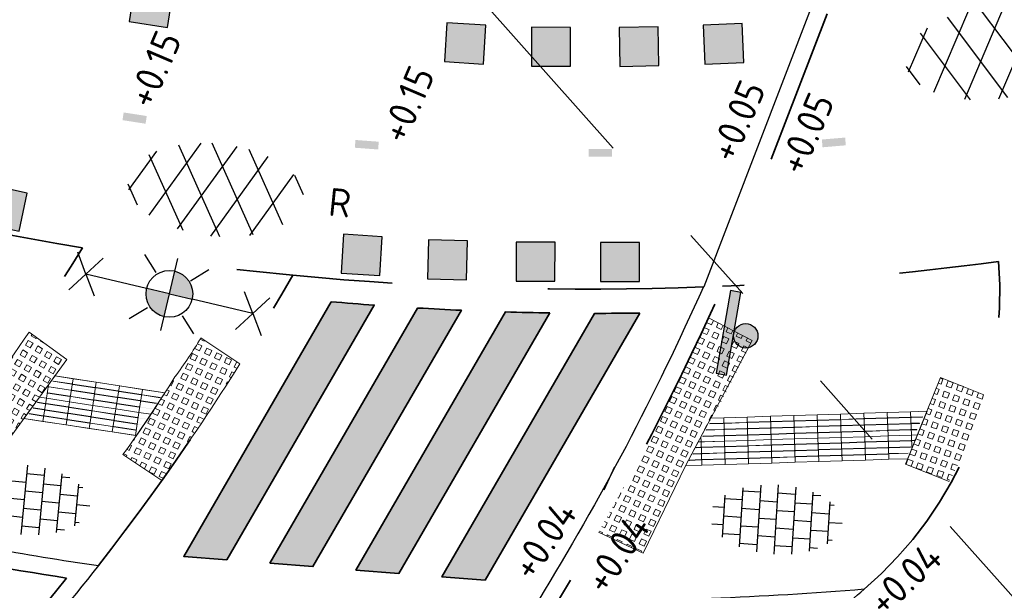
# Model space of a CAD drawing. Header units: metres. Extents: x -1 to 222837, y -2 to 853657.
# Tile 211 of 256: x 111368 to 111380, y 426484 to 426491. Entities that reach past the tile are written whole.
import ezdxf
from ezdxf.enums import TextEntityAlignment as Align

# ---------------------------------------------------------------- set-up
doc = ezdxf.new("R2010")
doc.units = ezdxf.units.M
doc.header["$XCLIPFRAME"] = 0
for name, pattern in [('AL-TEKENBLADGRENS', [11.5, 2.5, -1.5, 1, -1.5, 1, -1.5, 2.5]), ('RI-HWA_KOLKAANSLUITING', [4.3, 2.5, -1.8]), ('VH-BUSHALTEBAND', [4, 2, -2]), ('VH-OPSLUITBAND_100X200', [16, 8, -2, 4, -2]), ('VH-TROTTOIRBAND_130-150', [15, 5, -2, 2, -2, 2, -2]), ('XX-HIDDEN', [4, 2, -2])]:
    doc.linetypes.add(name, pattern=pattern)
for name, color, linetype in [('BORD-ZWART', 7, 'Continuous'), ('Verkeersbord', 7, 'Continuous'), ('X-REF', 7, 'Continuous')]:
    doc.layers.add(name, color=color, linetype=linetype)
for name, color, linetype, lineweight in [('N-WE-GR-BEPLANTING-A', 92, 'Continuous', 18), ('N-WE-IE-MEUBILAIR_WEGMEUBILAIR-S', 8, 'Continuous', 25), ('N-WE-VH-KANTOPSLUITING_OPSLUITBAND_100X200-G', 150, 'VH-OPSLUITBAND_100X200', 35), ('N-WE-VH-KANTOPSLUITING_OPSLUITBAND_100X200-G VOETPAD', 150, 'VH-OPSLUITBAND_100X200', 35), ('N-WE-VH-KANTOPSLUITING_RIJWIELPADBAND-G', 7, 'Continuous', 25), ('N-WE-VH-KANTOPSLUITING_RWSBAND-G', 210, 'VH-TROTTOIRBAND_130-150', 35), ('N-WE-VH-KANTOPSLUITING_VERLAAGDE BAND', 30, 'VH-BUSHALTEBAND', 35), ('N-WE-VH-KANTOPSLUITING_VOORKANT OB 100X200', 7, 'Continuous', 25), ('N-WE-VH-KANTOPSLUITING_VOORKANT RWS-BAND', 7, 'Continuous', 25), ('N-WE-VH-KANTOPSLUITING_VOORKANT VERLAAGDE BAND', 7, 'Continuous', 25), ('N-WE-VH-MATERIAALGRENS-G', 7, 'XX-HIDDEN', 35), ('N-WE-VH-VERHARDING_ASFALT-S', 7, 'Continuous', 25), ('N-WE-VH-VERHARDING_TEGEL-S', 7, 'Continuous', 25), ('N-WE-VW-BLINDENGELEIDEROUTE-Geleidetegel_G', 30, 'Continuous', 18), ('N-WE-VW-MARKERING_DWARS-S', 7, 'Continuous', 25), ('N-WE-VW-MARKERING_DWARS_OVERSTEEK_VOETGANGERS-G', 7, 'Continuous', 35), ('N-WE-VW-MARKERING_LANGS_STREEP-G', 7, 'Continuous', 35), ('SLD-n-wm_wegmarkering', 7, 'Continuous', 25), ('X-XX-AL-HOOGTELABEL-T25', 7, 'Continuous', 25), ('X-XX-AL-TEKENBLADGRENS-G blad 2', 7, 'AL-TEKENBLADGRENS', 35)]:
    doc.layers.add(name, color=color, linetype=linetype, lineweight=lineweight)
doc.layers.add('N-WE-RI-HWA_KOLKAANSLUITING-G', color=7, linetype='RI-HWA_KOLKAANSLUITING', lineweight=25, true_color=0x0078f0)
doc.styles.add('NLCS-ISO', font='NLCS-ISO.ttf')
doc.styles.add('NLCS-ISO-M1000-T25', font='NLCS-ISO.ttf')
picture_1 = doc.add_image_def('image1.ecw', size_in_pixel=(400001, 250001))
picture_2 = doc.add_image_def('image2.ecw', size_in_pixel=(120000, 80000))

# ---------------------------------------------------------------- blocks, each defined once
blk = doc.blocks.new('30')
at = {"layer": 'SLD-n-wm_wegmarkering'}
blk.add_solid([(-0.15, -0.05), (-0.15, 0.05), (0.15, -0.05), (0.15, 0.05)], dxfattribs=at)
blk = doc.blocks.new('N-SVW-MARKERING_DWARS_OVERSTEEK_BLOKSTREEP_050')
at = {"flags": 128}
blk.add_lwpolyline([(0, -0.25), (0.5, -0.25), (0.5, 0.25), (0, 0.25)], close=True, dxfattribs=at)
blk.add_solid([(0, 0.25), (0.5, 0.25), (0, -0.25), (0.5, -0.25)])
blk = doc.blocks.new('wiu295a')
at = {"layer": 'BORD-ZWART'}
for points in [[(0.0229, 0), (0, 0), (0, -0.1796), (0.0229, -0.1796)], [(0.0229, -0.0898, 1), (0.0752, -0.0898, 1)]]:
    blk.add_hatch(color=256, dxfattribs=at).paths.add_polyline_path(points)
blk.add_lwpolyline([(0.0229, 0), (0, 0), (0, -0.1796), (0.0229, -0.1796)], close=True, dxfattribs=at)
blk.add_circle((0.049, -0.0898), 0.0261, dxfattribs=at)
blk = doc.blocks.new('SVH-TEGEL_300X300_DUN_HALFST-SO')
for p, q in [((-1.5, -2.866), (-1.5, 2.866)), ((0, -2.973), (0, 2.973)), ((1.5, -2.866), (1.5, 2.866)), ((-4.5, -1.802), (-4.5, 1.802)), ((-3.698, 2.25), (-3, 2.25)), ((-3, -2.521), (-3, 2.521)), ((-1.5, 2.25), (0, 2.25)), ((1.5, 2.25), (3, 2.25)), ((3, -2.521), (3, 2.521)), ((4.5, -1.802), (4.5, 1.802)), ((-4.885, 1.5), (-4.5, 1.5)), ((-3, 1.5), (-1.5, 1.5)), ((0, 1.5), (1.5, 1.5)), ((3, 1.5), (4.5, 1.5)), ((-5.658, 0), (-4.5, 0)), ((-4.5, 0.75), (-3, 0.75)), ((-3, 0), (-1.5, 0)), ((-1.5, 0.75), (0, 0.75)), ((0, 0), (1.5, 0)), ((1.5, 0.75), (3, 0.75)), ((3, 0), (4.5, 0)), ((4.5, 0.75), (5.475, 0.75)), ((-4.5, -0.75), (-3, -0.75)), ((-1.5, -0.75), (0, -0.75)), ((1.5, -0.75), (3, -0.75)), ((4.5, -0.75), (5.475, -0.75)), ((-4.885, -1.5), (-4.5, -1.5)), ((-3, -1.5), (-1.5, -1.5)), ((0, -1.5), (1.5, -1.5)), ((3, -1.5), (4.5, -1.5)), ((-3.698, -2.25), (-3, -2.25)), ((-1.5, -2.25), (0, -2.25)), ((1.5, -2.25), (3, -2.25))]:
    blk.add_line(p, q)
at = {"style": 'NLCS-ISO'}
blk.add_attdef('FORMAAT', text='', height=1.8, dxfattribs=at).set_placement((-5.758, 0), align=Align.MIDDLE_RIGHT)
blk.add_attdef('KLEUR', text='', height=1.8, dxfattribs=at).set_placement((5.575, 0), align=Align.MIDDLE_LEFT)
at = {"style": 'NLCS-ISO', "flags": 1}
blk.add_attdef('FUNCTIE', text='', height=1.8, dxfattribs=at).set_placement((0.116, -3.585), align=Align.MIDDLE_CENTER)
blk = doc.blocks.new('SVH-ASFALT-SO')
at = {"ltscale": 0.1}
for p, q in [((4.868, 0.122), (1.647, 5.7)), ((-1.91, 0.692), (0.948, 5.641)), ((2.754, -0.217), (-0.469, 5.365)), ((0, 0), (3.268, 5.66)), ((2.176, -0.232), (5.322, 5.217)), ((6.701, 0.946), (4.043, 5.55)), ((-3.364, 2.174), (-1.828, 4.834)), ((0.361, -0.072), (-2.305, 4.546)), ((4.657, 0.065), (7.07, 4.246)), ((7.828, 2.995), (7.146, 4.176)), ((-2.72, 1.264), (-3.454, 2.536))]:
    blk.add_line(p, q, dxfattribs=at)
at = {"style": 'NLCS-ISO'}
blk.add_attdef('KLEUR', text='', height=1.8, dxfattribs=at).set_placement((9.486, 2.741), align=Align.MIDDLE_LEFT)
at = {"style": 'NLCS-ISO', "flags": 1}
blk.add_attdef('FUNCTIE', text='', height=1.8, dxfattribs=at).set_placement((0.116, -3.585), align=Align.MIDDLE_CENTER)
blk = doc.blocks.new('N-SIE-WEG_LICHTMAST_2UITHOUDER-SO')
h = blk.add_hatch(color=256)
edge = h.paths.add_edge_path()
edge.add_line((0.001, 0), (1.5, 0))
edge.add_arc((0, 0), 1.5, 359.98483, 449.97657)
edge.add_line((0.001, 1.5), (0.001, 0))
h = blk.add_hatch(color=256)
edge = h.paths.add_edge_path()
edge.add_line((0.001, 0), (1.5, 0))
edge.add_arc((0, 0), 1.5, 359.98483, 449.97657)
edge.add_line((0.001, 1.5), (0.001, 0))
h = blk.add_hatch(color=256)
edge = h.paths.add_edge_path()
edge.add_line((0.001, 0), (-1.499, 0))
edge.add_arc((0.001, -0.001), 1.5, 179.98483, 269.97657)
edge.add_line((0.001, -1.501), (0.001, 0))
for p, q in [((-2.144, 2.1, 1.46), (-1.171, 1.127, 1.46)), ((0.001, -2.42), (0.001, 2.33)), ((1.126, 1.127, 1.46), (2.099, 2.1, 1.46)), ((-5.499, 0), (-6.338, 1.243)), ((-5.499, 0), (-4.661, 1.243)), ((5.501, 0), (4.662, 1.243)), ((5.501, 0), (6.339, 1.243)), ((-5.499, 0), (-6.338, -1.244)), ((-1.499, 0), (-5.499, 0)), ((-5.499, 0), (-4.661, -1.244)), ((0.001, 0), (-1.494, 0)), ((0.001, 0), (1.501, 0)), ((5.501, 0), (1.501, 0)), ((5.501, 0), (4.662, -1.244)), ((5.501, 0), (6.339, -1.244)), ((-2.144, -2.143, 1.46), (-1.171, -1.171, 1.46)), ((1.126, -1.171, 1.46), (2.099, -2.143, 1.46))]:
    blk.add_line(p, q)
blk.add_circle((0, 0), 1.5)

msp = doc.modelspace()

# ---------------------------------------------------------------- hatches: boundary and pattern name
at = {"layer": 'N-WE-GR-BEPLANTING-A', "transparency": 33554687}
h = msp.add_hatch(color=7, dxfattribs=at)
edge = h.paths.add_edge_path()
edge.add_line((111371.7452, 426487.6659), (111369.8517, 426484.3966))
edge.add_line((111369.8517, 426484.3966), (111370.4041, 426484.3528))
edge.add_line((111370.4041, 426484.3528), (111372.2975, 426487.6218))
edge.add_arc((111375.1902, 426527.3165), 39.8, 265.03444, 265.83201, ccw=False)
h = msp.add_hatch(color=7, dxfattribs=at)
edge = h.paths.add_edge_path()
edge.add_line((111371.7452, 426487.6659), (111369.8517, 426484.3966))
edge.add_line((111369.8517, 426484.3966), (111370.4041, 426484.3528))
edge.add_line((111370.4041, 426484.3528), (111372.2975, 426487.6218))
edge.add_arc((111375.1902, 426527.3165), 39.8, 265.03444, 265.83201, ccw=False)
h = msp.add_hatch(color=7, dxfattribs=at)
edge = h.paths.add_edge_path()
edge.add_line((111370.9565, 426484.3089), (111372.8541, 426487.5851))
edge.add_arc((111375.1902, 426527.3165), 39.8, 266.63501, 267.44371)
edge.add_line((111373.4151, 426487.5561), (111371.509, 426484.2651))
edge.add_line((111371.509, 426484.2651), (111370.9565, 426484.3089))
h = msp.add_hatch(color=7, dxfattribs=at)
edge = h.paths.add_edge_path()
edge.add_line((111370.9565, 426484.3089), (111372.8541, 426487.5851))
edge.add_arc((111375.1902, 426527.3165), 39.8, 266.63501, 267.44371)
edge.add_line((111373.4151, 426487.5561), (111371.509, 426484.2651))
edge.add_line((111371.509, 426484.2651), (111370.9565, 426484.3089))
h = msp.add_hatch(color=7, dxfattribs=at)
edge = h.paths.add_edge_path()
edge.add_line((111374.5507, 426487.5217), (111372.6138, 426484.1775))
edge.add_line((111372.6138, 426484.1775), (111372.0614, 426484.2213))
edge.add_line((111372.0614, 426484.2213), (111373.9806, 426487.5349))
edge.add_arc((111375.1902, 426527.3165), 39.8, 268.25841, 269.0794)
h = msp.add_hatch(color=7, dxfattribs=at)
edge = h.paths.add_edge_path()
edge.add_line((111374.5507, 426487.5217), (111372.6138, 426484.1775))
edge.add_line((111372.6138, 426484.1775), (111372.0614, 426484.2213))
edge.add_line((111372.0614, 426484.2213), (111373.9806, 426487.5349))
edge.add_arc((111375.1902, 426527.3165), 39.8, 268.25841, 269.0794)
h = msp.add_hatch(color=7, dxfattribs=at)
edge = h.paths.add_edge_path()
edge.add_arc((111375.1902, 426527.3165), 39.8, 269.90701, 270.74158, ccw=False)
edge.add_line((111375.1256, 426487.5166), (111373.1662, 426484.1336))
edge.add_line((111373.1662, 426484.1336), (111373.7187, 426484.0898))
edge.add_line((111373.7187, 426484.0898), (111375.7053, 426487.5199))
h = msp.add_hatch(color=7, dxfattribs=at)
edge = h.paths.add_edge_path()
edge.add_arc((111375.1902, 426527.3165), 39.8, 269.90701, 270.74158, ccw=False)
edge.add_line((111375.1256, 426487.5166), (111373.1662, 426484.1336))
edge.add_line((111373.1662, 426484.1336), (111373.7187, 426484.0898))
edge.add_line((111373.7187, 426484.0898), (111375.7053, 426487.5199))
at = {"layer": 'N-WE-VW-BLINDENGELEIDEROUTE-Geleidetegel_G', "transparency": 33554585}
h = msp.add_hatch(dxfattribs=at)
h.set_pattern_fill('AVH-GRASBETONSTEEN_02-SO', color=256, scale=0.5, angle=20, pattern_type=2)
h.set_pattern_definition([(65, (0.06373, -0.03032), (-0.126883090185, 0.059166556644), [0.07, -0.07]), (155, (0.06373, -0.03032), (-0.059166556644, -0.126883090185), [0.07, -0.07]), (65, (0.00028, -0.00074), (-0.126883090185, 0.059166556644), [0.07, -0.07]), (155, (0.09331, 0.03312), (-0.059166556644, -0.126883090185), [0.07, -0.07])])
h.paths.add_polyline_path([(111376.8766, 426486.6349), (111377.0136, 426486.9018), (111376.7466, 426487.0388), (111376.6058, 426486.7638)])
h.paths.add_polyline_path([(111376.6058, 426486.7638), (111376.7466, 426487.0388), (111376.4528, 426487.1784), (111376.323, 426486.8985)])
h.paths.add_polyline_path([(111377.0136, 426486.9018), (111377.1505, 426487.1688), (111376.8836, 426487.3057), (111376.7466, 426487.0388)])
h.paths.add_polyline_path([(111376.7466, 426487.0388), (111376.8836, 426487.3057), (111376.5849, 426487.4572), (111376.4528, 426487.1784)])
h.paths.add_polyline_path([(111376.7315, 426486.3521), (111376.8761, 426486.6352), (111376.6058, 426486.7638), (111376.4646, 426486.4891)])
h.paths.add_polyline_path([(111376.5776, 426486.0943), (111376.7315, 426486.3521), (111376.4646, 426486.4891), (111376.3238, 426486.2141)])
h.paths.add_polyline_path([(111376.3238, 426486.2141), (111376.4646, 426486.4891), (111376.1883, 426486.6207), (111376.0512, 426486.344)])
h.paths.add_polyline_path([(111376.4646, 426486.4891), (111376.6058, 426486.7638), (111376.323, 426486.8985), (111376.1883, 426486.6207)])
h.paths.add_polyline_path([(111376.285, 426485.5487), (111376.427, 426485.8144), (111376.1825, 426485.9394), (111376.0417, 426485.6644)])
h.paths.add_polyline_path([(111376.0417, 426485.6644), (111376.1825, 426485.9394), (111375.9116, 426486.0684), (111375.7705, 426485.7935)])
h.paths.add_polyline_path([(111376.427, 426485.8144), (111376.5776, 426486.0943), (111376.3239, 426486.2143), (111376.1825, 426485.9394)])
h.paths.add_polyline_path([(111376.1825, 426485.9394), (111376.3239, 426486.2143), (111376.0512, 426486.344), (111375.9116, 426486.0684)])
h.paths.add_polyline_path([(111376.0168, 426484.9924), (111376.1471, 426485.2625), (111375.9005, 426485.3897), (111375.7597, 426485.1147)])
h.paths.add_polyline_path([(111375.7597, 426485.1147), (111375.9005, 426485.3897), (111375.6252, 426485.521), (111375.4784, 426485.2493)])
h.paths.add_polyline_path([(111376.1471, 426485.2625), (111376.285, 426485.5487), (111376.0417, 426485.6644), (111375.9005, 426485.3897)])
h.paths.add_polyline_path([(111375.9005, 426485.3897), (111376.0417, 426485.6644), (111375.7705, 426485.7935), (111375.6252, 426485.521)])
h.paths.add_polyline_path([(111375.7484, 426484.4361), (111375.8789, 426484.7061), (111375.6184, 426484.84), (111375.4776, 426484.565)])
h.paths.add_polyline_path([(111375.4776, 426484.565), (111375.6184, 426484.84), (111375.33, 426484.9788), (111375.1764, 426484.7084)])
h.paths.add_polyline_path([(111375.8789, 426484.7061), (111376.0168, 426484.9924), (111375.76, 426485.1153), (111375.6184, 426484.84)])
h.paths.add_polyline_path([(111375.6184, 426484.84), (111375.76, 426485.1153), (111375.4784, 426485.2493), (111375.33, 426484.9788)])
h = msp.add_hatch(dxfattribs=at)
h.set_pattern_fill('AVH-GRASBETONSTEEN_02-SO', color=256, scale=0.5, angle=15, pattern_type=2)
h.set_pattern_definition([(60, (0, 0), (-0.12124355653, 0.07), [0.07, -0.07]), (150, (0, 0), (-0.07, -0.12124355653), [0.07, -0.07]), (60, (-0.06062, 0.035), (-0.12124355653, 0.07), [0.07, -0.07]), (150, (0.035, 0.06062), (-0.07, -0.12124355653), [0.07, -0.07])])
edge = h.paths.add_edge_path()
edge.add_line((111367.9999, 426486.4383), (111368.3533, 426486.9231))
edge.add_line((111368.3533, 426486.9231), (111367.8685, 426487.2765))
edge.add_arc((111348.0595, 426500.603), 23.8745, 321.75154, 326.06922, ccw=False)
edge.add_line((111366.8089, 426485.823), (111367.293, 426485.4685))
edge.add_line((111367.293, 426485.4685), (111367.6465, 426485.9534))
edge.add_line((111367.6465, 426485.9534), (111367.9999, 426486.4383))
h = msp.add_hatch(dxfattribs=at)
h.set_pattern_fill('AVH-GRASBETONSTEEN_02-SO', color=256, scale=0.5, angle=20, pattern_type=2)
h.set_pattern_definition([(65, (0, 0), (-0.126883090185, 0.059166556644), [0.07, -0.07]), (155, (0, 0), (-0.059166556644, -0.126883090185), [0.07, -0.07]), (65, (-0.06344, 0.02958), (-0.126883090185, 0.059166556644), [0.07, -0.07]), (155, (0.02958, 0.06344), (-0.059166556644, -0.126883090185), [0.07, -0.07])])
edge = h.paths.add_edge_path()
edge.add_line((111370.5714, 426486.867), (111370.0735, 426487.2024))
edge.add_arc((111365.2375, 426490.0691), 5.6218, 323.20187, 329.34177, ccw=False)
edge.add_line((111369.7391, 426486.7016), (111369.7391, 426486.7016))
edge.add_arc((111356.338, 426494.9376), 15.7296, 324.0542, 328.42631, ccw=False)
edge.add_line((111369.0723, 426485.704), (111369.5714, 426485.371))
edge.add_line((111369.5714, 426485.371), (111370.5714, 426486.867))
h = msp.add_hatch(dxfattribs=at)
h.set_pattern_fill('AVH-GRASBETONSTEEN_02-SO', color=256, scale=0.5, angle=25, pattern_type=2)
h.set_pattern_definition([(70, (0.06373, -0.03032), (-0.13155696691, 0.047882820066), [0.07, -0.07]), (160, (0.06373, -0.03032), (-0.047882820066, -0.13155696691), [0.07, -0.07]), (70, (-0.00205, -0.00638), (-0.13155696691, 0.047882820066), [0.07, -0.07]), (160, (0.08767, 0.03545), (-0.047882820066, -0.13155696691), [0.07, -0.07])])
edge = h.paths.add_edge_path()
edge.add_line((111380.1219, 426486.4702), (111379.5653, 426486.6944))
edge.add_line((111379.5653, 426486.6944), (111379.1169, 426485.5813))
edge.add_line((111379.1169, 426485.5813), (111379.6735, 426485.3571))
edge.add_arc((111375.5018, 426487.6844), 4.777, 330.84311, 345.27423)
h = msp.add_hatch(color=256, dxfattribs=at)
h.dxf.hatch_style = 1
h.paths.add_polyline_path([(111369.3202, 426486.4724), (111369.3196, 426486.4684), (111369.5516, 426486.4328, 0.0000373), (111369.5541, 426486.4364)])
h = msp.add_hatch(color=256, dxfattribs=at)
h.dxf.hatch_style = 1
h.paths.add_polyline_path([(111369.2747, 426486.1758), (111369.2741, 426486.1719), (111369.3592, 426486.1588, 0.0000375), (111369.3618, 426486.1625)])
h.paths.add_polyline_path([(111369.2625, 426486.0968), (111369.2619, 426486.0928), (111369.3072, 426486.0858, 0.0000375), (111369.3098, 426486.0895)])
h.paths.add_polyline_path([(111369.2959, 426486.3142), (111369.2953, 426486.3103), (111369.4495, 426486.2866, 0.0000374), (111369.4521, 426486.2902)])
h = msp.add_hatch(color=256, dxfattribs=at)
h.dxf.hatch_style = 1
h.paths.add_polyline_path([(111369.308, 426486.3933), (111369.3074, 426486.3893), (111369.5007, 426486.3597, 0.0000373), (111369.5032, 426486.3633)])

# ---------------------------------------------------------------- linework, layer by layer
at = {"layer": 'N-WE-RI-HWA_KOLKAANSLUITING-G', "flags": 128}
msp.add_lwpolyline([(111373.3089, 426481.8156), (111373.5934, 426481.6429), (111375.384, 426485.5517)], dxfattribs=at)
at = {"layer": 'N-WE-VH-KANTOPSLUITING_OPSLUITBAND_100X200-G', "flags": 128}
msp.add_lwpolyline([(111371.589, 426472.061), (111376.0848, 426476.4473), (111376.0848, 426476.4473), (111376.1283, 426476.4897, -0.0616964), (111380.1298, 426479.5457, 0.2293279), (111384.7521, 426486.4352, -0.2795806), (111385.3955, 426487.2222, 0.1024953), (111390.7817, 426490.4839), (111411.6117, 426509.8417, 0.043027), (111418.0148, 426516.9106)], format="xyb", dxfattribs=at)
at = {"layer": 'N-WE-VH-KANTOPSLUITING_OPSLUITBAND_100X200-G VOETPAD', "flags": 128}
msp.add_lwpolyline([(111371.5561, 426472.0075), (111376.1283, 426476.4897, -0.0616964), (111380.1298, 426479.5457, 0.2293279), (111384.7521, 426486.4352, -0.2795806), (111385.3955, 426487.2222, 0.1024953), (111390.7817, 426490.4839), (111411.6117, 426509.8417, 0.0438452), (111418.1243, 426517.0552, 0.0438452)], format="xyb", dxfattribs=at)
at = {"layer": 'N-WE-VH-KANTOPSLUITING_RIJWIELPADBAND-G', "ltscale": 0.6, "flags": 128}
msp.add_lwpolyline([(111371.4861, 426472.0789), (111376.0582, 426476.5611, -0.0616964), (111380.0793, 426479.632, 0.2293279), (111384.6531, 426486.4492, -0.2795806), (111385.3622, 426487.3165, 0.1024953), (111390.7136, 426490.5571), (111411.5437, 426509.915, 0.0438452), (111418.0445, 426517.1155, 0.0438452)], format="xyb", dxfattribs=at)
at = {"layer": 'N-WE-VH-KANTOPSLUITING_RWSBAND-G', "flags": 128}
msp.add_lwpolyline([(111368.3481, 426484.1175, -0.0265444), (111366.2088, 426481.7223), (111363.5923, 426479.0885, -0.9488676), (111362.431, 426480.1269), (111365.6173, 426484.09, 0.0053559), (111366.0187, 426484.5416, 0.013541)], format="xyb", close=True, dxfattribs=at)
at = {"layer": 'N-WE-VH-KANTOPSLUITING_VERLAAGDE BAND', "flags": 128}
msp.add_lwpolyline([(111378.1087, 426491.3639), (111376.7309, 426487.7766, -0.0320104), (111374.591, 426483.7158)], format="xyb", dxfattribs=at)
at = {"layer": 'N-WE-VH-KANTOPSLUITING_VOORKANT OB 100X200', "flags": 128}
msp.add_lwpolyline([(111368.3919, 426475.2352), (111372.9641, 426479.7174, -0.0616964), (111377.8487, 426483.4479, 0.045344), (111378.5855, 426483.9735, -0.0225921), (111374.6592, 426483.8279, -0.0225921)], format="xyb", dxfattribs=at)
at = {"layer": 'N-WE-VH-KANTOPSLUITING_VOORKANT RWS-BAND', "flags": 128}
msp.add_lwpolyline([(111368.7564, 426484.2788, -0.0296735), (111366.3649, 426481.5673), (111363.7483, 426478.9334, -0.9488676), (111362.2595, 426480.2648), (111365.45, 426484.233, 0.0065697), (111365.9374, 426484.7838, 0.0164635)], format="xyb", close=True, dxfattribs=at)
at = {"layer": 'N-WE-VH-KANTOPSLUITING_VOORKANT VERLAAGDE BAND', "flags": 128}
msp.add_lwpolyline([(111377.9033, 426491.4427), (111376.5255, 426487.8555)], dxfattribs=at)
msp.add_lwpolyline([(111376.5205, 426487.8553, -0.032811), (111374.4034, 426483.8308)], format="xyb", dxfattribs=at)
at = {"layer": 'N-WE-VH-MATERIAALGRENS-G', "flags": 128}
for points in [[(111376.5255, 426487.8555, -0.0334338), (111371.251, 426488.006, -0.0172154), (111368.5546, 426488.358, -0.033965), (111363.3381, 426489.5912, -0.033965)], [(111378.5855, 426483.9735, 0.2405766), (111380.3079, 426488.183, -0.0225248), (111376.765, 426487.8654)]]:
    msp.add_lwpolyline(points, format="xyb", dxfattribs=at)
at = {"layer": 'N-WE-VH-MATERIAALGRENS-G'}
for radius, start, end in [(27.9869, 319.24714, 328.32604), (30.4869, 321.98773, 330.42435)]:
    msp.add_arc((111344.7364, 426503.0535), radius, start, end, dxfattribs=at)
at = {"layer": 'N-WE-VW-BLINDENGELEIDEROUTE-Geleidetegel_G', "transparency": 33554585, "flags": 128}
for points in [[(111376.5849, 426487.4572), (111377.1491, 426487.1695), (111376.6185, 426486.1704), (111376.2903, 426485.5607), (111375.7484, 426484.4361), (111375.1764, 426484.7083)], [(111368.2002, 426486.713), (111369.6112, 426486.4975)], [(111380.1219, 426486.4702), (111379.5653, 426486.6944), (111379.1169, 426485.5813), (111379.6735, 426485.3571)], [(111368.1217, 426486.5713), (111368.402, 426486.5283), (111368.4026, 426486.5322), (111368.1243, 426486.575), (111368.1217, 426486.5713)], [(111368.1742, 426486.6442), (111368.4142, 426486.6074), (111368.4148, 426486.6113), (111368.1769, 426486.6478), (111368.1742, 426486.6442)], [(111369.5541, 426486.4364), (111369.3202, 426486.4724), (111369.3196, 426486.4684), (111369.5516, 426486.4328)], [(111367.9214, 426486.2985), (111368.06, 426486.2773), (111368.0606, 426486.2812), (111367.9241, 426486.3022), (111367.9214, 426486.2985)], [(111367.9753, 426486.3712), (111368.0721, 426486.3563), (111368.0727, 426486.3603), (111367.978, 426486.3748), (111367.9753, 426486.3712)], [(111369.5032, 426486.3633), (111369.308, 426486.3933), (111369.3074, 426486.3893), (111369.5007, 426486.3597)], [(111369.244, 426485.9461), (111367.8022, 426486.1671)], [(111367.8671, 426486.2259), (111368.0479, 426486.1982), (111368.0485, 426486.2021), (111367.8698, 426486.2296), (111367.8671, 426486.2259)], [(111376.4552, 426485.8639), (111376.4894, 426485.9304)]]:
    msp.add_lwpolyline(points, dxfattribs=at)
for points in [[(111367.9999, 426486.4383), (111368.3533, 426486.9231), (111367.8685, 426487.2765, -0.0188417), (111366.8089, 426485.823), (111367.293, 426485.4685), (111367.6465, 426485.9534)], [(111370.5714, 426486.867), (111370.0735, 426487.2024, -0.0267968), (111369.7391, 426486.7016), (111369.7391, 426486.7016, -0.0190792), (111369.0723, 426485.704), (111369.5714, 426485.371, 0.0147596)]]:
    msp.add_lwpolyline(points, format="xyb", close=True, dxfattribs=at)
for points in [[(111368.433, 426486.6773), (111368.1991, 426486.7132), (111368.1176, 426486.5998), (111368.091, 426486.4263), (111368.3875, 426486.3808), (111368.433, 426486.6773)], [(111368.7295, 426486.6318), (111368.433, 426486.6773), (111368.3875, 426486.3808), (111368.684, 426486.3353), (111368.7295, 426486.6318)], [(111368.1176, 426486.5998), (111368.0012, 426486.4401), (111368.0012, 426486.4401), (111368.091, 426486.4263), (111368.1176, 426486.5998), (111368.1176, 426486.5998)], [(111368.7107, 426486.5619), (111368.7113, 426486.5658), (111368.4306, 426486.6089), (111368.43, 426486.6049)], [(111369.0261, 426486.5863), (111368.7295, 426486.6318), (111368.684, 426486.3353), (111368.9805, 426486.2898), (111369.0261, 426486.5863)], [(111369.0072, 426486.5163), (111369.0078, 426486.5203), (111368.7271, 426486.5634), (111368.7265, 426486.5594)], [(111369.3226, 426486.5408), (111369.0261, 426486.5863), (111368.9805, 426486.2898), (111369.2771, 426486.2443), (111369.3226, 426486.5408)], [(111369.6112, 426486.4975), (111369.3226, 426486.5408), (111369.2771, 426486.2443), (111369.4316, 426486.221), (111369.6112, 426486.4975)], [(111368.091, 426486.4263), (111368.0012, 426486.4401), (111367.8022, 426486.1671), (111368.0455, 426486.1298), (111368.091, 426486.4263)], [(111368.3875, 426486.3808), (111368.091, 426486.4263), (111368.0455, 426486.1298), (111368.342, 426486.0843), (111368.3875, 426486.3808)], [(111368.3899, 426486.4492), (111368.3905, 426486.4532), (111368.1098, 426486.4963), (111368.1092, 426486.4923)], [(111368.6864, 426486.4037), (111368.687, 426486.4077), (111368.4063, 426486.4507), (111368.4057, 426486.4468)], [(111368.6986, 426486.4828), (111368.6992, 426486.4867), (111368.4185, 426486.5298), (111368.4179, 426486.5259)], [(111368.9951, 426486.4373), (111368.9957, 426486.4412), (111368.715, 426486.4843), (111368.7144, 426486.4803)], [(111369.2916, 426486.3918), (111369.2922, 426486.3957), (111369.0115, 426486.4388), (111369.0109, 426486.4348)], [(111369.3038, 426486.4708), (111369.3044, 426486.4748), (111369.0236, 426486.5179), (111369.023, 426486.5139)], [(111368.3687, 426486.3108), (111368.3693, 426486.3148), (111368.0886, 426486.3579), (111368.0879, 426486.3539)], [(111368.684, 426486.3353), (111368.3875, 426486.3808), (111368.342, 426486.0843), (111368.6385, 426486.0387), (111368.684, 426486.3353)], [(111368.6652, 426486.2653), (111368.6658, 426486.2693), (111368.3851, 426486.3124), (111368.3845, 426486.3084)], [(111368.9805, 426486.2898), (111368.684, 426486.3353), (111368.6385, 426486.0387), (111368.935, 426485.9932), (111368.9805, 426486.2898)], [(111368.983, 426486.3582), (111368.9836, 426486.3621), (111368.7028, 426486.4052), (111368.7022, 426486.4013)], [(111369.2771, 426486.2443), (111368.9805, 426486.2898), (111368.935, 426485.9932), (111369.2316, 426485.9477), (111369.2771, 426486.2443)], [(111369.2795, 426486.3127), (111369.2801, 426486.3166), (111368.9994, 426486.3597), (111368.9988, 426486.3558)], [(111368.3444, 426486.1527), (111368.345, 426486.1566), (111368.0643, 426486.1997), (111368.0637, 426486.1958)], [(111368.3565, 426486.2318), (111368.3571, 426486.2357), (111368.0764, 426486.2788), (111368.0758, 426486.2748)], [(111368.6531, 426486.1862), (111368.6537, 426486.1902), (111368.3729, 426486.2333), (111368.3723, 426486.2293)], [(111368.9496, 426486.1407), (111368.9502, 426486.1447), (111368.6695, 426486.1878), (111368.6689, 426486.1838)], [(111368.9617, 426486.2198), (111368.9623, 426486.2238), (111368.6816, 426486.2668), (111368.681, 426486.2629)], [(111369.2582, 426486.1743), (111369.2589, 426486.1783), (111368.9781, 426486.2213), (111368.9775, 426486.2174)], [(111369.4316, 426486.221), (111369.2771, 426486.2443), (111369.2316, 426485.9477), (111369.2316, 426485.9477), (111369.244, 426485.9461), (111369.4316, 426486.221)], [(111376.7821, 426486.1756), (111376.6185, 426486.1704), (111376.4896, 426485.9308), (111376.491, 426485.8662), (111376.7917, 426485.8758), (111376.7821, 426486.1756)], [(111377.082, 426486.1852), (111376.7821, 426486.1756), (111376.7917, 426485.8758), (111377.0916, 426485.8853), (111377.082, 426486.1852)], [(111377.3818, 426486.1947), (111377.082, 426486.1852), (111377.0916, 426485.8853), (111377.3914, 426485.8949), (111377.3818, 426486.1947)], [(111377.6817, 426486.2043), (111377.3818, 426486.1947), (111377.3914, 426485.8949), (111377.6913, 426485.9045), (111377.6817, 426486.2043)], [(111377.9815, 426486.2139), (111377.6817, 426486.2043), (111377.6913, 426485.9045), (111377.9911, 426485.914), (111377.9815, 426486.2139)], [(111378.2814, 426486.2234), (111377.9815, 426486.2139), (111377.9911, 426485.914), (111378.2909, 426485.9236), (111378.2814, 426486.2234)], [(111378.5812, 426486.233), (111378.2814, 426486.2234), (111378.2909, 426485.9236), (111378.5908, 426485.9332), (111378.5812, 426486.233)], [(111378.5755, 426486.1608), (111378.5754, 426486.1648), (111378.2915, 426486.1557), (111378.2917, 426486.1517)], [(111378.8811, 426486.2426), (111378.5812, 426486.233), (111378.5908, 426485.9332), (111378.8906, 426485.9427), (111378.8811, 426486.2426)], [(111378.8754, 426486.1704), (111378.8753, 426486.1744), (111378.5914, 426486.1653), (111378.5915, 426486.1613)], [(111379.1809, 426486.2521), (111378.8811, 426486.2426), (111378.8906, 426485.9427), (111379.1905, 426485.9523), (111379.1809, 426486.2521)], [(111379.1752, 426486.1799), (111379.1751, 426486.1839), (111378.8912, 426486.1749), (111378.8914, 426486.1709)], [(111379.3931, 426486.2589), (111379.1809, 426486.2521), (111379.1905, 426485.9523), (111379.2674, 426485.9547), (111379.3931, 426486.2589)], [(111379.3336, 426486.1852), (111379.3335, 426486.1892), (111379.1911, 426486.1844), (111379.1912, 426486.1804)], [(111368.6409, 426486.1072), (111368.6415, 426486.1111), (111368.3608, 426486.1542), (111368.3602, 426486.1503)], [(111368.9374, 426486.0617), (111368.9381, 426486.0656), (111368.6573, 426486.1087), (111368.6567, 426486.1047)], [(111369.234, 426486.0162), (111369.2346, 426486.0201), (111368.9539, 426486.0632), (111368.9533, 426486.0592)], [(111369.2461, 426486.0952), (111369.2467, 426486.0992), (111368.966, 426486.1423), (111368.9654, 426486.1383)], [(111376.7764, 426486.1034), (111376.7763, 426486.1074), (111376.6019, 426486.1021), (111376.6021, 426486.0981)], [(111377.0763, 426486.113), (111377.0762, 426486.117), (111376.7923, 426486.1079), (111376.7924, 426486.1039)], [(111377.0788, 426486.033), (111377.0787, 426486.037), (111376.7949, 426486.0279), (111376.795, 426486.0239)], [(111377.3761, 426486.1225), (111377.376, 426486.1265), (111377.0922, 426486.1175), (111377.0923, 426486.1135)], [(111377.3787, 426486.0426), (111377.3786, 426486.0466), (111377.0947, 426486.0375), (111377.0948, 426486.0335)], [(111377.676, 426486.1321), (111377.6759, 426486.1361), (111377.392, 426486.127), (111377.3921, 426486.123)], [(111377.6785, 426486.0521), (111377.6784, 426486.0561), (111377.3946, 426486.0471), (111377.3947, 426486.0431)], [(111377.9758, 426486.1417), (111377.9757, 426486.1457), (111377.6919, 426486.1366), (111377.692, 426486.1326)], [(111377.9784, 426486.0617), (111377.9783, 426486.0657), (111377.6944, 426486.0566), (111377.6945, 426486.0526)], [(111378.2757, 426486.1512), (111378.2756, 426486.1552), (111377.9917, 426486.1462), (111377.9918, 426486.1422)], [(111378.2782, 426486.0713), (111378.2781, 426486.0753), (111377.9943, 426486.0662), (111377.9944, 426486.0622)], [(111378.5781, 426486.0808), (111378.578, 426486.0848), (111378.2941, 426486.0758), (111378.2942, 426486.0718)], [(111378.8779, 426486.0904), (111378.8778, 426486.0944), (111378.5939, 426486.0853), (111378.5941, 426486.0813)], [(111379.1778, 426486.1), (111379.1776, 426486.104), (111378.8938, 426486.0949), (111378.8939, 426486.0909)], [(111379.2938, 426486.1036), (111379.2936, 426486.1076), (111379.1936, 426486.1045), (111379.1938, 426486.1005)], [(111376.7815, 426485.9435), (111376.7814, 426485.9475), (111376.5159, 426485.9389), (111376.5161, 426485.935)], [(111376.779, 426486.0234), (111376.7789, 426486.0274), (111376.5581, 426486.0202), (111376.5582, 426486.0162)], [(111377.0814, 426485.953), (111377.0813, 426485.957), (111376.7974, 426485.948), (111376.7975, 426485.944)], [(111377.3812, 426485.9626), (111377.3811, 426485.9666), (111377.0973, 426485.9576), (111377.0974, 426485.9536)], [(111377.6913, 426485.9045), (111377.3914, 426485.8949), (111377.401, 426485.5951), (111377.7008, 426485.6046), (111377.6913, 426485.9045)], [(111377.6811, 426485.9722), (111377.681, 426485.9762), (111377.3971, 426485.9671), (111377.3972, 426485.9631)], [(111377.9911, 426485.914), (111377.6913, 426485.9045), (111377.7008, 426485.6046), (111378.0007, 426485.6142), (111377.9911, 426485.914)], [(111377.9809, 426485.9817), (111377.9808, 426485.9857), (111377.697, 426485.9767), (111377.6971, 426485.9727)], [(111378.2909, 426485.9236), (111377.9911, 426485.914), (111378.0007, 426485.6142), (111378.3005, 426485.6237), (111378.2909, 426485.9236)], [(111378.2808, 426485.9913), (111378.2807, 426485.9953), (111377.9968, 426485.9862), (111377.9969, 426485.9822)], [(111378.5908, 426485.9332), (111378.2909, 426485.9236), (111378.3005, 426485.6237), (111378.6004, 426485.6333), (111378.5908, 426485.9332)], [(111378.5806, 426486.0009), (111378.5805, 426486.0049), (111378.2966, 426485.9958), (111378.2968, 426485.9918)], [(111378.8906, 426485.9427), (111378.5908, 426485.9332), (111378.6004, 426485.6333), (111378.9002, 426485.6429), (111378.8906, 426485.9427)], [(111378.8805, 426486.0104), (111378.8804, 426486.0144), (111378.5965, 426486.0054), (111378.5966, 426486.0014)], [(111379.1905, 426485.9523), (111378.8906, 426485.9427), (111378.9002, 426485.6429), (111379.1445, 426485.6497), (111379.1952, 426485.7755), (111379.1905, 426485.9523)], [(111379.1803, 426486.02), (111379.1802, 426486.024), (111378.8963, 426486.0149), (111378.8965, 426486.0109)], [(111379.2674, 426485.9547), (111379.1905, 426485.9523), (111379.1952, 426485.7755), (111379.1952, 426485.7755), (111379.2674, 426485.9547)], [(111379.2591, 426486.0205), (111379.259, 426486.0245), (111379.1962, 426486.0245), (111379.1963, 426486.0205)], [(111376.491, 426485.8662), (111376.491, 426485.8662), (111376.4542, 426485.865), (111376.2903, 426485.5596), (111376.5014, 426485.5664), (111376.491, 426485.8662)], [(111376.4862, 426485.794), (111376.486, 426485.798), (111376.4279, 426485.7955), (111376.428, 426485.7915)], [(111376.7917, 426485.8758), (111376.534, 426485.8675), (111376.491, 426485.8662), (111376.5014, 426485.5664), (111376.8013, 426485.5759), (111376.7917, 426485.8758)], [(111376.786, 426485.8035), (111376.7859, 426485.8075), (111376.502, 426485.7985), (111376.5022, 426485.7945)], [(111377.0916, 426485.8853), (111376.7917, 426485.8758), (111376.8013, 426485.5759), (111377.1011, 426485.5855), (111377.0916, 426485.8853)], [(111377.0859, 426485.8131), (111377.0857, 426485.8171), (111376.8019, 426485.8081), (111376.802, 426485.8041)], [(111377.3914, 426485.8949), (111377.0916, 426485.8853), (111377.1011, 426485.5855), (111377.401, 426485.5951), (111377.3914, 426485.8949)], [(111377.3857, 426485.8227), (111377.3856, 426485.8267), (111377.1017, 426485.8176), (111377.1019, 426485.8136)], [(111377.6856, 426485.8322), (111377.6854, 426485.8362), (111377.4016, 426485.8272), (111377.4017, 426485.8232)], [(111377.9854, 426485.8418), (111377.9853, 426485.8458), (111377.7014, 426485.8368), (111377.7015, 426485.8328)], [(111378.2852, 426485.8514), (111378.2851, 426485.8554), (111378.0013, 426485.8463), (111378.0014, 426485.8423)], [(111378.5851, 426485.8609), (111378.585, 426485.8649), (111378.3011, 426485.8559), (111378.3012, 426485.8519)], [(111378.5876, 426485.781), (111378.5875, 426485.785), (111378.3037, 426485.7759), (111378.3038, 426485.7719)], [(111378.8849, 426485.8705), (111378.8848, 426485.8745), (111378.601, 426485.8654), (111378.6011, 426485.8615)], [(111378.8875, 426485.7905), (111378.8874, 426485.7945), (111378.6035, 426485.7855), (111378.6036, 426485.7815)], [(111379.1848, 426485.8801), (111379.1847, 426485.8841), (111378.9008, 426485.875), (111378.9009, 426485.871)], [(111379.1778, 426485.7997), (111379.1777, 426485.8037), (111378.9034, 426485.7951), (111378.9035, 426485.7911)], [(111379.2304, 426485.8824), (111379.2302, 426485.8864), (111379.2013, 426485.8854), (111379.2015, 426485.8814)], [(111376.4887, 426485.714), (111376.4886, 426485.718), (111376.3885, 426485.7147), (111376.3887, 426485.7107)], [(111376.7886, 426485.7236), (111376.7884, 426485.7276), (111376.5046, 426485.7185), (111376.5047, 426485.7145)], [(111377.0884, 426485.7332), (111377.0883, 426485.7372), (111376.8044, 426485.7281), (111376.8046, 426485.7241)], [(111377.091, 426485.6532), (111377.0908, 426485.6572), (111376.807, 426485.6481), (111376.8071, 426485.6441)], [(111377.3883, 426485.7427), (111377.3881, 426485.7467), (111377.1043, 426485.7377), (111377.1044, 426485.7337)], [(111377.3908, 426485.6628), (111377.3907, 426485.6668), (111377.1068, 426485.6577), (111377.107, 426485.6537)], [(111377.6881, 426485.7523), (111377.688, 426485.7563), (111377.4041, 426485.7472), (111377.4042, 426485.7432)], [(111377.6907, 426485.6723), (111377.6905, 426485.6763), (111377.4067, 426485.6673), (111377.4068, 426485.6633)], [(111377.988, 426485.7619), (111377.9878, 426485.7658), (111377.704, 426485.7568), (111377.7041, 426485.7528)], [(111377.9905, 426485.6819), (111377.9904, 426485.6859), (111377.7065, 426485.6768), (111377.7066, 426485.6728)], [(111378.2878, 426485.7714), (111378.2877, 426485.7754), (111378.0038, 426485.7664), (111378.0039, 426485.7624)], [(111378.2904, 426485.6915), (111378.2902, 426485.6955), (111378.0064, 426485.6864), (111378.0065, 426485.6824)], [(111378.5902, 426485.701), (111378.5901, 426485.705), (111378.3062, 426485.696), (111378.3063, 426485.692)], [(111378.89, 426485.7106), (111378.8899, 426485.7146), (111378.6061, 426485.7055), (111378.6062, 426485.7015)], [(111379.1491, 426485.7193), (111379.149, 426485.7233), (111378.9059, 426485.7151), (111378.906, 426485.7111)], [(111376.4913, 426485.6341), (111376.4911, 426485.6381), (111376.3406, 426485.6332), (111376.3407, 426485.6292)], [(111376.7911, 426485.6436), (111376.791, 426485.6476), (111376.5071, 426485.6386), (111376.5073, 426485.6346)]]:
    msp.add_lwpolyline(points, close=True, dxfattribs=at)
at = {"layer": 'N-WE-VW-MARKERING_DWARS_OVERSTEEK_VOETGANGERS-G', "flags": 128}
msp.add_lwpolyline([(111370.9565, 426484.3089), (111372.8541, 426487.5851, 0.0035287), (111373.4151, 426487.5561), (111371.509, 426484.2651)], format="xyb", close=True, dxfattribs=at)
msp.add_lwpolyline([(111374.5507, 426487.5217), (111372.6138, 426484.1775), (111372.0614, 426484.2213), (111373.9806, 426487.5349, 0.0035823), (111374.5507, 426487.5217, -0.0035823)], format="xyb", dxfattribs=at)
at = {"layer": 'N-WE-VW-MARKERING_LANGS_STREEP-G'}
msp.add_line((111371.251, 426488.006), (111371.251, 426488.006), dxfattribs=at)
at = {"layer": 'N-WE-VW-MARKERING_LANGS_STREEP-G', "flags": 128}
msp.add_lwpolyline([(111371.7452, 426487.6659), (111369.8517, 426484.3966), (111370.4041, 426484.3528), (111372.2975, 426487.6218, -0.0034801), (111371.7452, 426487.6659, -0.0172154)], format="xyb", dxfattribs=at)
msp.add_lwpolyline([(111375.7053, 426487.5199, -0.0036415), (111375.1256, 426487.5166), (111373.1662, 426484.1336), (111373.7187, 426484.0898)], format="xyb", close=True, dxfattribs=at)
at = {"layer": 'X-XX-AL-TEKENBLADGRENS-G blad 2', "color": 4, "flags": 128}
msp.add_lwpolyline([(111346.1913, 426522.4165), (111490.9603, 426651.2589), (111532.2728, 426604.8397), (111387.5038, 426475.9972)], close=True, dxfattribs=at)

# ---------------------------------------------------------------- block references
at = {"layer": 'N-WE-IE-MEUBILAIR_WEGMEUBILAIR-S', "xscale": 0.2, "yscale": 0.2, "zscale": 0.2, "rotation": 346.6636771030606}
msp.add_blockref('N-SIE-WEG_LICHTMAST_2UITHOUDER-SO', (111369.668, 426487.7665), dxfattribs=at)
at = {"layer": 'N-WE-VH-VERHARDING_ASFALT-S', "xscale": 0.2, "yscale": 0.2, "zscale": 0.2}
for p, rotation in [((111379.8754, 426490.2651), 6.941415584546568), ((111369.7727, 426488.5998), 354.1649015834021)]:
    msp.add_blockref('SVH-ASFALT-SO', p, dxfattribs=dict(at, rotation=rotation)).add_auto_attribs({'KLEUR': 'R'})
at = {"layer": 'N-WE-VH-VERHARDING_TEGEL-S', "xscale": 0.15, "yscale": 0.15, "zscale": 0.15}
for p, rotation in [((111367.8045, 426485.1215), 174.4477180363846), ((111377.4544, 426484.8695), 176.436210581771)]:
    msp.add_blockref('SVH-TEGEL_300X300_DUN_HALFST-SO', p, dxfattribs=dict(at, rotation=rotation))
at = {"layer": 'N-WE-VW-MARKERING_DWARS-S'}
for p, rotation in [((111369.6843, 426491.4322), 171.1761428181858), ((111373.7126, 426490.9663), 176.4304671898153), ((111377.0283, 426490.9867), 182.3246249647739), ((111374.8154, 426490.9379), 179.8672372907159), ((111375.9452, 426490.9471), 181.2516854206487), ((111367.7915, 426488.8151), 167.9015450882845), ((111372.3851, 426488.251), 176.4304671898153), ((111373.487, 426488.1969), 178.5330377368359), ((111374.6167, 426488.1798), 179.9174858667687), ((111375.7001, 426488.1745), 179.9174858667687)]:
    msp.add_blockref('N-SVW-MARKERING_DWARS_OVERSTEEK_BLOKSTREEP_050', p, dxfattribs=dict(at, rotation=rotation))
at = {"layer": 'SLD-n-wm_wegmarkering'}
for p, rotation in [((111369.222, 426490.0233), 351.1759481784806), ((111372.2016, 426489.6813), 355.7292551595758), ((111378.1952, 426489.7109), 4.835869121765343), ((111375.199, 426489.577), 0.2825621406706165)]:
    msp.add_blockref('30', p, dxfattribs=dict(at, rotation=rotation))
at = {"layer": 'Verkeersbord', "xscale": 5.999999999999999, "yscale": 5.999999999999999, "zscale": 0.8724086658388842, "rotation": 350.1595389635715}
msp.add_blockref('wiu295a', (111376.8672, 426487.8088), dxfattribs=at)

# ---------------------------------------------------------------- texts
at = {"layer": 'X-XX-AL-HOOGTELABEL-T25', "char_height": 0.36, "attachment_point": 1, "style": 'NLCS-ISO-M1000-T25'}
for s, insert, rotation in [('\\pt0.72;+0.15', (111369.1144, 426490.2667), 66.87143), ('\\pt0.72;+0.15', (111372.3637, 426489.8168), 66.87143), ('\\pt0.72;+0.05', (111376.585, 426489.5735), 66.87143), ('\\pt0.72;+0.05', (111377.4676, 426489.4131), 66.87143), ('\\pt0.72;+0.04', (111374.0301, 426484.2617), 56.58202), ('\\pt0.72;+0.04', (111374.9688, 426484.0882), 56.58202), ('\\pt0.72;+0.04', (111378.5974, 426483.869, -0.0613), 43.63408)]:
    msp.add_mtext_dynamic_manual_height_columns(s, width=2.935624, gutter_width=2.5, heights=[0], dxfattribs=dict(at, insert=insert, rotation=rotation))

# ---------------------------------------------------------------- pictures from other files: only their frames are drawn
at = {"layer": 'X-REF'}
image = msp.add_image(picture_1, insert=(100000.0001, 424999.9001), size_in_units=(40000, 25000.0375), dxfattribs=at)
image.set_boundary_path([(93497.8255, 208977.5368), (156894.5073, 250000.5)])
image = msp.add_image(picture_2, insert=(109499.5231, 424999.9595), size_in_units=(6001.8618, 4001.2412), dxfattribs=at)
image.dxf.flags = 7

doc.saveas('drawing.dxf')
